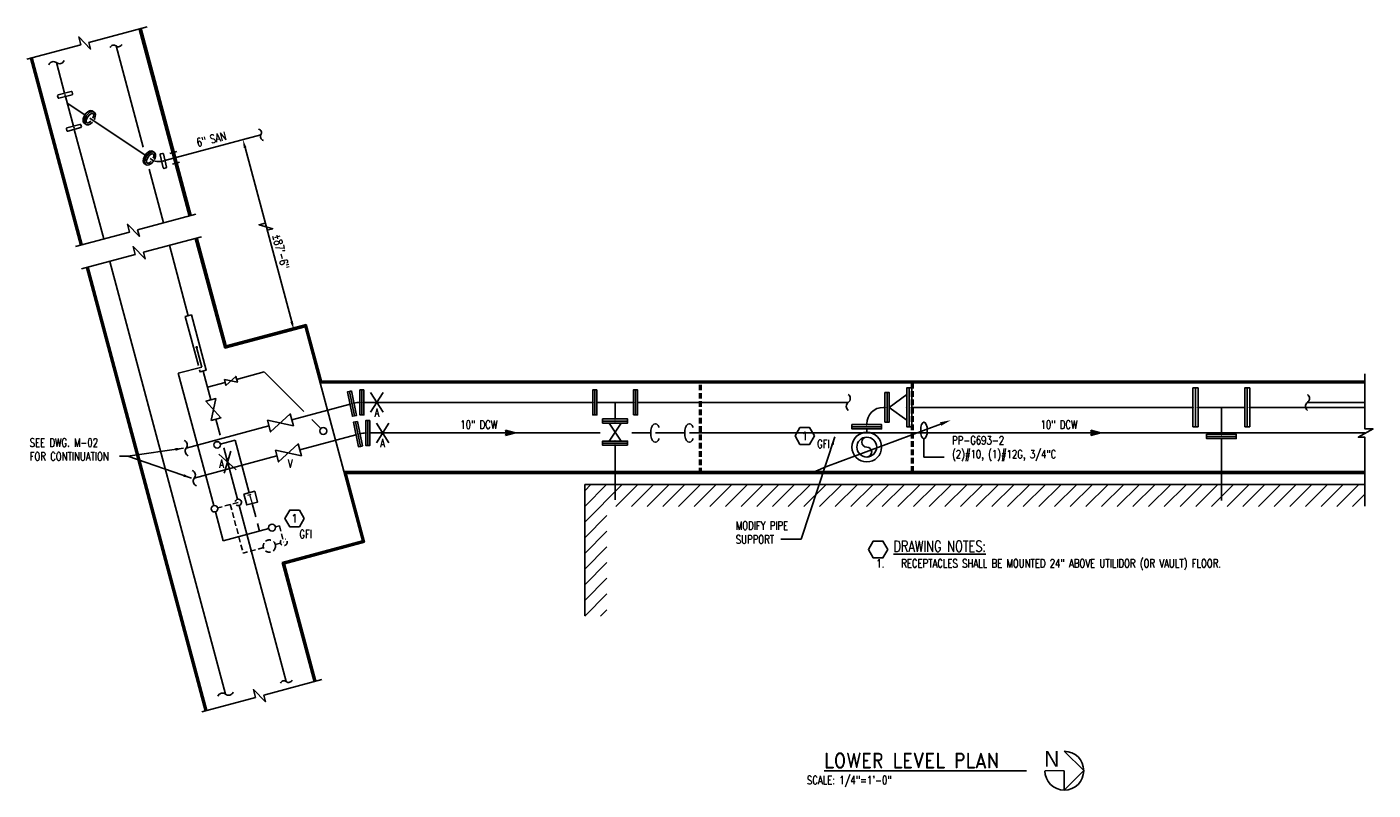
# Model space of a CAD drawing. Header units: inches. Extents: x 422 to 5092, y -346 to 887.
# Tile 4 of 12: x 810 to 1539, y 274 to 687. Entities that reach past the tile are written whole.
import ezdxf
from ezdxf import colors
from ezdxf.entities.mleader import LeaderData, LeaderLine
from ezdxf.enums import TextEntityAlignment as Align
from ezdxf.math import Vec2, Vec3

# ---------------------------------------------------------------- set-up
doc = ezdxf.new("R2010")
doc.units = ezdxf.units.IN
doc.header["$LTSCALE"] = 48
doc.header["$MEASUREMENT"] = 0
doc.linetypes.add('DOY01.233700-H6-3-3 Vlt (After 95% submttl)$0$HIDDEN4', pattern=[0.09375, 0.0625, -0.03125])
for name, color, linetype in [('DOY01.233700-E-H6-3-3 Vlt (After 95% submttl)$0$E-POWR-IDEN @ 48', 71, 'Continuous'), ('DOY01.233700-E-H6-3-3 Vlt (After 95% submttl)$0$E-POWR-WIRE', 80, 'Continuous'), ('DOY01.233700-E-H6-3-3 Vlt (After 95% submttl)$0$E-POWR-WIRE @ 48', 80, 'Continuous'), ('DOY01.233700-E-H6-3-3 Vlt (After 95% submttl)$0$GENERAL NOTES @ 48', 41, 'Continuous'), ('DOY01.233700-H6-3-3 Vlt (After 95% submttl)$0$EXST-BLDG', 253, 'Continuous'), ('DOY01.233700-H6-3-3 Vlt (After 95% submttl)$0$EXST-PIPE', 253, 'Continuous'), ('DOY01.233700-H6-3-3 Vlt (After 95% submttl)$0$EXST-UTLD', 253, 'Continuous'), ('DOY01.233700-H6-3-3 Vlt (After 95% submttl)$0$EXST-VALV', 253, 'Continuous'), ('DOY01.233700-H6-3-3 Vlt (After 95% submttl)$0$MU-DELGE-PIPE', 253, 'Continuous'), ('DOY01.233700-H6-3-3 Vlt (After 95% submttl)$0$MU-DELGE-TEXT', 253, 'Continuous'), ('DOY01.233700-H6-3-3 Vlt (After 95% submttl)$0$MU-DELGE-VALV', 253, 'Continuous'), ('DOY01.233700-H6-3-3 Vlt (After 95% submttl)$0$MU-DEMO', 253, 'DOY01.233700-H6-3-3 Vlt (After 95% submttl)$0$HIDDEN4'), ('DOY01.233700-H6-3-3 Vlt (After 95% submttl)$0$MU-DIMM', 253, 'Continuous'), ('DOY01.233700-H6-3-3 Vlt (After 95% submttl)$0$MU-HPR-PIPE', 253, 'Continuous'), ('DOY01.233700-H6-3-3 Vlt (After 95% submttl)$0$MU-PCR-PIPE', 253, 'Continuous'), ('DOY01.233700-H6-3-3 Vlt (After 95% submttl)$0$MU-PCR-VALV', 253, 'Continuous'), ('DOY01.233700-H6-3-3 Vlt (After 95% submttl)$0$MU-TRACE-VALV', 253, 'Continuous'), ('DOY01.233700-H6-3-3 Vlt (After 95% submttl)$0$P-SAN-PIPE', 253, 'Continuous'), ('DOY01.233700-H6-3-3 Vlt (After 95% submttl)$0$P-SAN-TEXT', 253, 'Continuous'), ('DOY01.233700-H6-3-3 Vlt (After 95% submttl)$0$P-SAN-VALV', 253, 'Continuous'), ('DOY01.233700-H6-3-3 Vlt (After 95% submttl)$0$TITLES', 111, 'Continuous')]:
    doc.layers.add(name, color=color, linetype=linetype)
doc.styles.add('DOY01.233700-E-H6-3-3 Vlt (After 95% submttl)$0$Note', font='romans.shx', dxfattribs={"width": 0.85})
doc.styles.add('DOY01.233700-E-H6-3-3 Vlt (After 95% submttl)$0$RomanS', font='romans.shx', dxfattribs={"width": 0.75})
doc.styles.add('DOY01.233700-H6-3-3 Vlt (After 95% submttl)$0$AU145S00', font='19', dxfattribs={"height": 12})
doc.styles.add('DOY01.233700-H6-3-3 Vlt (After 95% submttl)$0$ROMAND', font='romand.shx', dxfattribs={"width": 0.9})
doc.styles.add('DOY01.233700-H6-3-3 Vlt (After 95% submttl)$0$RomanS', font='romans.shx', dxfattribs={"width": 0.75})
doc.styles.get("Standard").update_dxf_attribs({"font": 'romans.shx', "width": 0.85})
doc.dimstyles.new('DOY01.233700-H6-3-3 Vlt (After 95% submttl)$0$Standard', dxfattribs={"dimtxt": 0.09375, "dimasz": 0.09375, "dimexe": 0.0625, "dimexo": 0.0625, "dimgap": 0.03125, "dimtad": 1, "dimdec": 8, "dimzin": 0, "dimdsep": 46, "dimlunit": 4, "dimtxsty": 'DOY01.233700-H6-3-3 Vlt (After 95% submttl)$0$RomanS', "dimcen": 0.09, "dimclrd": 254, "dimclre": 254, "dimclrt": 256, "dimadec": 0, "dimazin": 0, "dimtfac": 1, "dimtdec": 8, "dimtofl": 0, "dimtmove": 0, "dimatfit": 3, "dimfxl": 1, "dimtolj": 1, "dimtzin": 0, "dimlwd": -1, "dimlwe": -1, "dimarcsym": 0})

# ---------------------------------------------------------------- blocks, each defined once
blk = doc.blocks.new('DOY01.233700-E-H6-3-3 Vlt (After 95% submttl)$0$ELL')
blk.add_ellipse((0, 0), major_axis=(-1, 0), ratio=0.397545)
blk = doc.blocks.new('DOY01.233700-E-H6-3-3 Vlt (After 95% submttl)$0$Anno_Hexagon')
at = {"color": 0, "linetype": 'ByBlock', "lineweight": -2}
blk.add_lwpolyline([(1.17, 0), (0.58, 1.01), (-0.58, 1.01), (-1.17, 0), (-0.58, -1.01), (0.58, -1.01)], close=True, dxfattribs=at)
at = {"color": 0, "linetype": 'ByBlock', "lineweight": -2, "style": 'DOY01.233700-E-H6-3-3 Vlt (After 95% submttl)$0$Note', "width": 0.85}
blk.add_attdef('ID', text='', height=1, dxfattribs=at).set_placement((0, 0), align=Align.MIDDLE)
blk = doc.blocks.new('DOY01.233700-H6-3-3 Vlt (After 95% submttl)$0$8CPLG')
blk.add_lwpolyline([(4.77, 1.1875), (-4.77, 1.1875, 0.41421356), (-5.27, 0.6875), (-5.27, -0.6875, 0.41421356), (-4.77, -1.1875), (4.77, -1.1875, 0.41421356), (5.27, -0.6875), (5.27, 0.6875, 0.41421356)], format="xyb", close=True)
blk.add_point((0, 0))
blk = doc.blocks.new('*D61')
at = {"layer": 'DOY01.233700-H6-3-3 Vlt (After 95% submttl)$0$MU-DIMM', "color": 254}
for p, q in [((919.61, 624.03), (930.3, 626.89)), ((953.81, 527.57), (928.57, 621.77)), ((947.18, 521.13), (957.87, 524))]:
    blk.add_line(p, q, dxfattribs=at)
for points in [[(929.29, 621.96), (927.85, 621.58), (927.41, 626.12)], [(954.54, 527.76), (953.09, 527.37), (954.98, 523.22)]]:
    blk.add_solid(points, dxfattribs=at)
at = {"layer": 'DOY01.233700-H6-3-3 Vlt (After 95% submttl)$0$MU-DIMM', "insert": (947.96, 565.56), "char_height": 4.5, "attachment_point": 5, "rotation": 285, "style": 'DOY01.233700-H6-3-3 Vlt (After 95% submttl)$0$RomanS'}
blk.add_mtext('\\A1;%%P87\'-6"', dxfattribs=at)
blk = doc.blocks.new('DOY01.233700-H6-3-3 Vlt (After 95% submttl)$0$10blndflg')
blk.add_lwpolyline([(0, -8), (1.1875, -8), (1.1875, 8), (0, 8)], close=True)
at = {"color": 252}
blk.add_point((0, 0), dxfattribs=at)
blk = doc.blocks.new('DOY01.233700-H6-3-3 Vlt (After 95% submttl)$0$14blndflg')
blk.add_lwpolyline([(1.375, 10.5), (0, 10.5), (0, -10.5), (1.375, -10.5)], close=True)
at = {"color": 252}
for p in [(0, 0), (1.375, 0)]:
    blk.add_point(p, dxfattribs=at)
blk = doc.blocks.new('DOY01.233700-H6-3-3 Vlt (After 95% submttl)$0$8blndflg')
blk.add_lwpolyline([(1.125, 6.75), (0, 6.75), (0, -6.75), (1.125, -6.75)], close=True)
at = {"color": 252}
for p in [(0, 0), (1.125, 0)]:
    blk.add_point(p, dxfattribs=at)
blk = doc.blocks.new('DOY01.233700-H6-3-3 Vlt (After 95% submttl)$0$FLOWAR')
for p, q in [((0, 0), (5.41, 1.44, 35.76)), ((0, 0), (5.41, -1.44, 35.76)), ((5.41, 1.44, 35.76), (4.88, -0.03, 35.76)), ((5.41, -1.44, 35.76), (4.88, 0.03, 35.76))]:
    blk.add_line(p, q)
for points in [[(0, 0), (5.41, 1.44), (4.89, 0), (5.41, 1.44)], [(0, 0), (5.41, -1.44), (4.89, 0), (5.41, -1.44)]]:
    blk.add_solid(points)
blk = doc.blocks.new('DOY01.233700-H6-3-3 Vlt (After 95% submttl)')
at = {"layer": 'DOY01.233700-H6-3-3 Vlt (After 95% submttl)$0$EXST-BLDG'}
h = blk.add_hatch(dxfattribs=at)
h.set_pattern_fill('ANSI31', color=256, scale=48, style=0)
h.set_pattern_definition([(45, (0, -6), (-4.24264, 4.24264), [])])
h.paths.add_polyline_path([(1112.44465386, 368.25076526), (1124.44465386, 368.25076526), (1124.44465386, 427.47969267), (1534.8044015, 427.47969267), (1534.8044015, 439.47969267), (1112.44465386, 439.47969267)])
for q in [(1112.44465386, 368.47927606), (1534.8044015, 439.47969267)]:
    blk.add_line((1112.44465386, 439.47969267), q, dxfattribs=at)
blk.add_lwpolyline([(1534.8769858, 499.35455993), (1534.8769858, 469.55036158), (1539.27057508, 469.55036158), (1531.2016082, 465.00911853), (1534.8769858, 465.00911853), (1534.8769858, 427.69138747)], dxfattribs=at)
at = {"layer": 'DOY01.233700-H6-3-3 Vlt (After 95% submttl)$0$EXST-PIPE'}
for p, q in [((873.39169006, 622.05394604), (858.72976621, 676.77299079)), ((826.46798971, 667.74151908), (830.90450072, 651.18423458)), ((836.14793076, 631.61548727), (852.03699526, 572.3166913)), ((884.39551044, 580.98712931), (876.5931527, 610.1059248)), ((897.83697966, 530.82288323), (887.63607704, 568.89317009)), ((855.27756186, 560.22273208), (918.02871738, 326.03223145)), ((910.0587949, 485.2104478), (905.87491501, 500.82490014)), ((985.42565716, 482.91159849), (953.91501367, 474.46834701)), ((1116.80126811, 483.87825775), (992.96461862, 483.87825775)), ((1138.80126811, 483.87825775), (1119.05126811, 483.87825775)), ((1128.92626811, 483.87825775), (1128.92626811, 474.95402921)), ((1255.15834791, 483.87825775), (1141.05126811, 483.87825775)), ((1274.96643838, 481.21959511), (1274.15393838, 481.21959511)), ((1441.77893838, 481.21959511), (1289.52893838, 481.21959511)), ((1469.77893838, 481.21959511), (1444.52893838, 481.21959511)), ((1457.15393838, 466.66058965), (1457.15393838, 481.21959511)), ((1534.8044015, 481.21959511), (1472.52893838, 481.21959511)), ((1534.8044015, 483.87825775), (1503.76170061, 483.87825775)), ((915.14495076, 466.22865572), (912.83045121, 474.86648562)), ((941.50225906, 471.14235944), (896.7402294, 459.14840974)), ((1271.52893838, 470.71959511), (1258.77893838, 470.71959511)), ((1265.15393838, 472.21959511), (1265.15393838, 471.90709511)), ((1265.15393838, 469.53209511), (1265.15393838, 467.71959511)), ((923.26206083, 463.51602567), (915.15944426, 461.3449361)), ((924.454819, 431.48375442), (917.0075944, 459.27717502)), ((923.26206083, 463.51602567), (930.89068434, 435.04561517)), ((1128.92626811, 460.70402921), (1128.92626811, 431.23762086)), ((1457.15393838, 430.72362826), (1457.15393838, 464.28558965)), ((950.89642013, 332.80235557), (925.36068566, 428.10301403)), ((932.4645646, 429.17181406), (934.41736641, 421.88385848)), ((935.37483569, 418.31053448), (936.44901532, 414.30164152))]:
    blk.add_line(p, q, dxfattribs=at)
for points in [[(855.53013691, 675.9156527, -0.5), (858.72976621, 676.77299079, 0.5), (861.92939551, 677.63032888)], [(822.30243459, 666.62536195, -0.5), (826.46798971, 667.74151908, 0.5), (830.63354484, 668.85767622)], [(1255.15834791, 488.19075775, -0.5), (1255.15834791, 483.87825775, 0.5), (1255.15834791, 479.56575775)], [(1503.76170061, 488.19075775, -0.5), (1503.76170061, 483.87825775, 0.5), (1503.76170061, 479.56575775)], [(895.62407227, 463.31396486, -0.5), (896.7402294, 459.14840974, 0.5), (897.85638653, 454.98285461)], [(1265.15393838, 465.09459511, 1), (1265.15393838, 459.71959511, -1), (1265.15393838, 454.34459511, -1)], [(954.09604943, 333.65969366, -0.5), (950.89642013, 332.80235557, 0.5), (947.69679083, 331.94501749)], [(922.19427251, 327.14838858, -0.5), (918.02871738, 326.03223145, 0.5), (913.86316226, 324.91607432)]]:
    blk.add_lwpolyline(points, format="xyb", dxfattribs=at)
for points in [[(1286.77893838, 474.21959511), (1286.77893838, 488.21959511), (1277.34143838, 481.21959511)], [(927.95378379, 434.25867503), (929.52766405, 428.38487393), (935.40146515, 429.9587542), (933.82758489, 435.8325553)]]:
    blk.add_lwpolyline(points, close=True, dxfattribs=at)
for centre, radius in [((1265.15393838, 459.71959511), 8), ((913.46907407, 460.89200277), 1.75), ((1265.15393838, 459.71959511), 5.375), ((912.06739591, 426.3528211), 1.75)]:
    blk.add_circle(centre, radius, dxfattribs=at)
for centre, radius, start, end in [((990.71461862, 471.87825775), 12, 90, 105), ((1274.15393838, 472.21959511), 9, 90, 180), ((924.90775233, 429.79338423), 1.75, 227.3813443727, 162.6186556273)]:
    blk.add_arc(centre, radius, start, end, dxfattribs=at)
at = {"layer": 'DOY01.233700-H6-3-3 Vlt (After 95% submttl)$0$EXST-UTLD'}
for p, q in [((871.2898537, 685.92180404), (898.40143492, 584.74000547)), ((871.48303887, 685.97356785), (898.59462008, 584.79176928)), ((871.67622403, 686.02533166), (898.78780525, 584.84353308)), ((871.8694092, 686.07709546), (898.98099041, 584.89529689)), ((872.06259436, 686.12885927), (899.17417558, 584.9470607)), ((872.25577953, 686.18062308), (899.36736074, 584.99882451)), ((812.3683783, 670.13384229), (839.47995951, 568.95204372)), ((812.56156346, 670.1856061), (839.67314468, 569.00380752)), ((812.75474863, 670.2373699), (839.86632984, 569.05557133)), ((812.94793379, 670.28913371), (840.05951501, 569.10733514)), ((813.14111896, 670.34089752), (840.25270017, 569.15909895)), ((813.33430412, 670.39266133), (840.44588534, 569.21086276)), ((901.64200152, 572.64604625), (917.57132568, 513.19699917)), ((901.83518669, 572.69781006), (917.71274704, 513.44194814)), ((902.02837185, 572.74957386), (917.85416839, 513.68689712)), ((902.22155702, 572.80133767), (917.99558975, 513.93184609)), ((902.41474218, 572.85310148), (918.1370111, 514.17679507)), ((902.60792735, 572.90486529), (918.27843246, 514.42174404)), ((842.72052612, 556.8580845), (906.99747202, 316.97325663)), ((842.91371129, 556.9098483), (907.19065719, 317.02502044)), ((843.10689645, 556.96161211), (907.38384235, 317.07678425)), ((843.30008162, 557.01337592), (907.57702752, 317.12854806)), ((843.49326678, 557.06513973), (907.77021268, 317.18031187)), ((843.68645195, 557.11690354), (907.96339785, 317.23207568)), ((917.57132568, 513.19699917), (961.03798786, 524.8438562)), ((917.71274704, 513.44194814), (961.17940922, 525.08880517)), ((917.85416839, 513.68689712), (961.32083057, 525.33375415)), ((917.99558975, 513.93184609), (961.46225193, 525.57870312)), ((918.1370111, 514.17679507), (961.60367329, 525.8236521)), ((918.27843246, 514.42174404), (961.74509464, 526.06860107)), ((961.03798786, 524.8438562), (992.09627327, 408.93275704)), ((961.17940922, 525.08880517), (969.34760255, 494.60469267)), ((961.32083057, 525.33375415), (969.50441731, 494.79219267)), ((961.46225193, 525.57870312), (969.66123207, 494.97969267)), ((961.60367329, 525.8236521), (969.81804683, 495.16719267)), ((961.74509464, 526.06860107), (969.9748616, 495.35469267)), ((969.19078778, 494.41719267), (1534.8044015, 494.41719267)), ((969.34760255, 494.60469267), (1534.8044015, 494.60469267)), ((969.50441731, 494.79219267), (1534.8044015, 494.79219267)), ((969.66123207, 494.97969267), (1534.8044015, 494.97969267)), ((969.81804683, 495.16719267), (1534.8044015, 495.16719267)), ((969.9748616, 495.35469267), (1534.8044015, 495.35469267)), ((982.05234902, 446.41719267), (1534.8044015, 446.41719267)), ((982.30964473, 446.22969267), (992.34122225, 408.79133569)), ((982.30964473, 446.22969267), (1534.8044015, 446.22969267)), ((982.56694044, 446.04219267), (992.58617122, 408.64991433)), ((982.56694044, 446.04219267), (1534.8044015, 446.04219267)), ((982.82423615, 445.85469267), (992.8311202, 408.50849297)), ((982.82423615, 445.85469267), (1534.8044015, 445.85469267)), ((983.08153186, 445.66719267), (993.07606917, 408.36707162)), ((983.08153186, 445.66719267), (1534.8044015, 445.66719267)), ((983.33882757, 445.47969267), (993.32101815, 408.22565026)), ((983.33882757, 445.47969267), (1534.8044015, 445.47969267)), ((948.62961109, 397.28590001), (992.09627327, 408.93275704)), ((948.87456007, 397.14447866), (992.34122225, 408.79133569)), ((949.11950904, 397.0030573), (992.58617122, 408.64991433)), ((949.36445801, 396.86163595), (992.8311202, 408.50849297)), ((949.60940699, 396.72021459), (993.07606917, 408.36707162)), ((949.85435596, 396.57879323), (993.32101815, 408.22565026)), ((948.62961109, 397.28590001), (965.91894743, 332.76121838)), ((948.87456007, 397.14447866), (966.11213259, 332.81298219)), ((949.11950904, 397.0030573), (966.30531776, 332.864746)), ((949.36445801, 396.86163595), (966.49850292, 332.91650981)), ((949.60940699, 396.72021459), (966.69168809, 332.96827362)), ((949.85435596, 396.57879323), (966.88487325, 333.02003743))]:
    blk.add_line(p, q, dxfattribs=at)
at = {"layer": 'DOY01.233700-H6-3-3 Vlt (After 95% submttl)$0$EXST-UTLD', "linetype": 'DOY01.233700-H6-3-3 Vlt (After 95% submttl)$0$HIDDEN4'}
for p, q in [((1174.69465386, 445.47969267), (1174.69465386, 494.41719267)), ((1174.88215386, 445.47969267), (1174.88215386, 494.41719267)), ((1175.06965386, 445.47969267), (1175.06965386, 494.41719267)), ((1175.25715386, 445.47969267), (1175.25715386, 494.41719267)), ((1175.44465386, 445.47969267), (1175.44465386, 494.41719267)), ((1289.44465386, 446.41719267), (1289.44465386, 495.35469267)), ((1289.63215386, 446.41719267), (1289.63215386, 495.35469267)), ((1289.81965386, 446.41719267), (1289.81965386, 495.35469267)), ((1290.00715386, 446.41719267), (1290.00715386, 495.35469267)), ((1290.19465386, 446.41719267), (1290.19465386, 495.35469267))]:
    blk.add_line(p, q, dxfattribs=at)
at = {"layer": 'DOY01.233700-H6-3-3 Vlt (After 95% submttl)$0$EXST-UTLD'}
for points in [[(875.55926563, 687.06578952), (844.02604194, 678.61648769)], [(839.639538, 677.4411275), (838.50239342, 681.68500886), (844.97729966, 675.06634555), (844.02604194, 678.61648769)], [(839.639538, 677.4411275), (810.48080986, 669.62806985)], [(901.93951438, 585.688031), (870.40629069, 577.23872918)], [(866.01978674, 576.06336899), (836.8610586, 568.25031133)], [(866.01978674, 576.06336899), (864.88264216, 580.30725034), (871.35754841, 573.68858704), (870.40629069, 577.23872918)], [(905.05106905, 573.55950314), (873.51784536, 565.11020132)], [(869.13134141, 563.93484113), (839.97261327, 556.12178347)], [(869.13134141, 563.93484113), (867.99419683, 568.17872248), (874.46910308, 561.56005917), (873.51784536, 565.11020132)], [(934.26958983, 324.28079857), (933.13244525, 328.52467993), (939.60735149, 321.90601662), (938.65609377, 325.45615876)], [(970.18931746, 333.90546059), (938.65609377, 325.45615876)], [(934.26958983, 324.28079857), (905.11086169, 316.46774092)]]:
    blk.add_lwpolyline(points, dxfattribs=at)
at = {"layer": 'DOY01.233700-H6-3-3 Vlt (After 95% submttl)$0$EXST-VALV'}
for points in [[(1003.26298299, 478.57827586), (996.51896588, 489.17823964)], [(1003.26298299, 489.17823964), (996.51896588, 478.57827586)], [(923.69300365, 447.35532861), (914.43531085, 455.84862732)], [(920.94953115, 457.59410738), (917.17878336, 445.60984854)]]:
    blk.add_lwpolyline(points, dxfattribs=at)
for points in [[(910.17838166, 474.15586573), (915.48252077, 475.57710552), (907.40672535, 484.4998279), (912.71086446, 485.92106769)], [(940.64951519, 474.32484291), (942.35500294, 467.95987597), (953.0622698, 477.65083048), (954.76775755, 471.28586354)], [(1125.63151878, 462.95402921), (1132.22101743, 462.95402921), (1125.63151878, 472.70402921), (1132.22101743, 472.70402921)]]:
    blk.add_lwpolyline(points, close=True, dxfattribs=at)
at = {"layer": 'DOY01.233700-H6-3-3 Vlt (After 95% submttl)$0$MU-DELGE-PIPE'}
for p, q in [((1120.86405015, 467.34112447), (996.1592641, 467.34112447)), ((1148.2047123, 467.34112447), (1137.97931389, 467.34112447)), ((1166.58199401, 467.34112447), (1150.76012455, 467.34112447)), ((1534.8769858, 467.34112447), (1169.13740626, 467.34112447)), ((958.26329766, 458.24033024), (988.62030264, 466.37446521)), ((901.08851339, 442.92039296), (945.85054305, 454.91434266))]:
    blk.add_line(p, q, dxfattribs=at)
blk.add_lwpolyline([(899.97235625, 447.08594809, -0.5), (901.08851339, 442.92039296, 0.5), (902.20467052, 438.75483784)], format="xyb", dxfattribs=at)
blk.add_arc((993.9092641, 455.34112447), 12, 90, 105, dxfattribs=at)
for centre in [(1150.76012455, 467.34112447), (1169.13740626, 467.34112447)]:
    blk.add_ellipse(centre, major_axis=(0, 5), ratio=0.5110824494, start_param=5.3558900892, end_param=10.3520731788, dxfattribs=at)
at = {"layer": 'DOY01.233700-H6-3-3 Vlt (After 95% submttl)$0$MU-DELGE-VALV'}
for points in [[(1006.45762847, 462.04114258), (999.71361136, 472.64110636)], [(1006.45762847, 472.64110636), (999.71361136, 462.04114258)]]:
    blk.add_lwpolyline(points, dxfattribs=at)
blk.add_lwpolyline([(944.99779918, 458.09682613), (946.70328693, 451.7318592), (957.41055379, 461.42281371), (959.11604154, 455.05784677)], close=True, dxfattribs=at)
at = {"layer": 'DOY01.233700-H6-3-3 Vlt (After 95% submttl)$0$MU-DEMO'}
for p, q in [((924.90775233, 429.79338423), (913.75776611, 426.80575442)), ((920.55149746, 428.62612926), (927.58549997, 402.37487452)), ((947.13824802, 417.16581279), (945.00257239, 416.59356023)), ((947.13824802, 417.16581279), (949.52619683, 408.25386653)), ((938.52838597, 405.30701199), (927.58549997, 402.37487452)), ((947.73923405, 407.7750513), (944.92764457, 407.02168816))]:
    blk.add_line(p, q, dxfattribs=at)
blk.add_circle((941.72801527, 406.16435008), 3.3125, dxfattribs=at)
blk.add_arc((949.52619683, 408.25386653), 1.85, 143.2042616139, 66.7957383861, dxfattribs=at)
at = {"layer": 'DOY01.233700-H6-3-3 Vlt (After 95% submttl)$0$MU-DIMM', "color": 254}
blk.add_lwpolyline([(939.5317381, 580.88697856), (936.14718869, 580.00354448), (943.57130239, 577.83587181), (940.53700014, 577.10864143)], dxfattribs=at)
at = {"layer": 'DOY01.233700-H6-3-3 Vlt (After 95% submttl)$0$MU-HPR-PIPE'}
for p, q in [((905.20529788, 503.04651274), (902.35183096, 513.69579625)), ((905.20529788, 503.04651274), (892.44305163, 499.62687916)), ((911.62322068, 428.04551373), (892.44305163, 499.62687916)), ((916.72220164, 409.01585773), (912.5290752, 424.66481866)), ((941.3823395, 415.62352175), (916.72220164, 409.01585773))]:
    blk.add_line(p, q, dxfattribs=at)
at = {"layer": 'DOY01.233700-H6-3-3 Vlt (After 95% submttl)$0$MU-HPR-PIPE', "const_width": 0.75}
blk.add_lwpolyline([(902.71405315, 513.79285339, 1), (901.98960878, 513.59873911, 1)], format="xyb", close=True, dxfattribs=at)
at = {"layer": 'DOY01.233700-H6-3-3 Vlt (After 95% submttl)$0$MU-PCR-PIPE'}
for p, q in [((938.96196696, 500.37743604), (924.00192568, 496.36890506)), ((960.43487089, 478.90453212), (938.96196696, 500.37743604)), ((917.79554838, 494.70591128), (908.20319324, 492.13564747)), ((969.59294842, 469.74645459), (964.67667277, 474.66273024))]:
    blk.add_line(p, q, dxfattribs=at)
at = {"layer": 'DOY01.233700-H6-3-3 Vlt (After 95% submttl)$0$MU-PCR-VALV'}
blk.add_lwpolyline([(903.28888961, 503.80849114), (896.17008287, 530.37623958), (899.50387645, 531.26952687), (907.5418118, 501.27154379), (904.20801821, 500.37825649), (903.92662884, 501.42841595)], dxfattribs=at)
blk.add_lwpolyline([(917.36917644, 496.29715301), (918.22192031, 493.11466954), (923.57555374, 497.9601468), (924.42829762, 494.77766333)], close=True, dxfattribs=at)
blk.add_circle((970.91877364, 468.42062937), 1.875, dxfattribs=at)
at = {"layer": 'DOY01.233700-H6-3-3 Vlt (After 95% submttl)$0$MU-TRACE-VALV'}
blk.add_circle((943.17637621, 416.16855136), 1.875, dxfattribs=at)
at = {"layer": 'DOY01.233700-H6-3-3 Vlt (After 95% submttl)$0$P-SAN-PIPE'}
for p, q in [((835.67577356, 633.37760196), (831.37665793, 649.42211989)), ((841.87403793, 639.47666698), (832.33339754, 645.85151908)), ((874.46358601, 617.70102713), (844.58778346, 637.66340018)), ((885.21103165, 614.80998816), (937.16719784, 628.73160094)), ((887.78008785, 618.60419324), (891.60171875, 619.62819615)), ((889.36953345, 612.81842682), (893.11810169, 613.82285266))]:
    blk.add_line(p, q, dxfattribs=at)
blk.add_ellipse((882.06868402, 618.85057609), major_axis=(6.07436943, 0.30472294), ratio=0.7663126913, start_param=3.7492495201, end_param=4.9028655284, dxfattribs=at)
at = {"layer": 'DOY01.233700-H6-3-3 Vlt (After 95% submttl)$0$P-SAN-PIPE', "color": 250}
for p in [(847.13427373, 637.30622923), (878.90586894, 614.3183211), (879.72382181, 615.53058938)]:
    blk.add_point(p, dxfattribs=at)
at = {"layer": 'DOY01.233700-H6-3-3 Vlt (After 95% submttl)$0$P-SAN-VALV'}
blk.add_lwpolyline([(935.86152423, 631.77591903, -0.5), (937.16719784, 628.73160094, 0.5), (938.47287144, 625.68728284)], format="xyb", dxfattribs=at)
for centre, major_axis, ratio, start_param, end_param in [((843.82955461, 638.17043498), (2.24885073, 3.36581932), 0.5809469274, 6.0877862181, 9.6197226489), ((844.58778346, 637.66340018), (2.24885073, 3.36581932), 0.5809469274, 4.9619965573, 10.7459385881), ((844.58778346, 637.66340018), (1.6907294, 2.53035536), 0.4441421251, 5.0472076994, 10.6607555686), ((876.41910269, 616.39479514), (2.24885073, 3.36581932), 0.5809469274, 6.0877862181, 9.6197226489), ((877.17733154, 615.88776034), (2.24885073, 3.36581932), 0.5809469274, 5.0061370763, 10.7785518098), ((877.17733154, 615.88776034), (1.6907294, 2.53035536), 0.4441421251, 5.0474340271, 10.6595029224)]:
    blk.add_ellipse(centre, major_axis=major_axis, ratio=ratio, start_param=start_param, end_param=end_param, dxfattribs=at)
at = {"layer": 'DOY01.233700-H6-3-3 Vlt (After 95% submttl)$0$TITLES'}
for p, q in [((1372.1107874, 295.10336499), (1382.70754685, 284.67359182)), ((1372.1107874, 274.12410928), (1382.70754685, 284.67359182)), ((1372.1107874, 274.12410928), (1372.1107874, 284.61373714))]:
    blk.add_line(p, q, dxfattribs=at)
at = {"layer": 'DOY01.233700-H6-3-3 Vlt (After 95% submttl)$0$TITLES', "const_width": 0.6125}
blk.add_lwpolyline([(1361.62115955, 284.61373714), (1372.1107874, 284.61373714)], dxfattribs=at)
at = {"layer": 'DOY01.233700-H6-3-3 Vlt (After 95% submttl)$0$TITLES'}
blk.add_arc((1372.1107874, 284.61373714), 10.48962785, 180, 90, dxfattribs=at)
at = {"layer": 'DOY01.233700-H6-3-3 Vlt (After 95% submttl)$0$EXST-PIPE'}
for name, p, rotation in [('DOY01.233700-H6-3-3 Vlt (After 95% submttl)$0$8blndflg', (985.4020232, 483.03041444), 11.25000000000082), ('DOY01.233700-H6-3-3 Vlt (After 95% submttl)$0$8blndflg', (986.50540664, 483.24989106), 11.25000000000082), ('DOY01.233700-H6-3-3 Vlt (After 95% submttl)$0$8blndflg', (1139.92626811, 483.87825775), 180), ('DOY01.233700-H6-3-3 Vlt (After 95% submttl)$0$8blndflg', (1141.05126811, 483.87825775), 180), ('DOY01.233700-H6-3-3 Vlt (After 95% submttl)$0$14blndflg', (1471.15393838, 481.21959511), 180), ('DOY01.233700-H6-3-3 Vlt (After 95% submttl)$0$14blndflg', (1472.52893838, 481.21959511), 180), ('DOY01.233700-H6-3-3 Vlt (After 95% submttl)$0$8blndflg', (1128.92626811, 473.82902921), 90), ('DOY01.233700-H6-3-3 Vlt (After 95% submttl)$0$8blndflg', (1128.92626811, 472.70402921), 90), ('DOY01.233700-H6-3-3 Vlt (After 95% submttl)$0$10blndflg', (1265.15393838, 471.90709511), 270), ('DOY01.233700-H6-3-3 Vlt (After 95% submttl)$0$10blndflg', (1265.15393838, 470.71959511), 270), ('DOY01.233700-H6-3-3 Vlt (After 95% submttl)$0$10blndflg', (1457.15393838, 466.66058965), 270), ('DOY01.233700-H6-3-3 Vlt (After 95% submttl)$0$8blndflg', (1128.92626811, 462.95402921), 270), ('DOY01.233700-H6-3-3 Vlt (After 95% submttl)$0$8blndflg', (1128.92626811, 461.82902921), 270), ('DOY01.233700-H6-3-3 Vlt (After 95% submttl)$0$10blndflg', (1457.15393838, 465.47308965), 270)]:
    blk.add_blockref(name, p, dxfattribs=dict(at, rotation=rotation))
for name, p in [('DOY01.233700-H6-3-3 Vlt (After 95% submttl)$0$8blndflg', (990.71461862, 483.87825775)), ('DOY01.233700-H6-3-3 Vlt (After 95% submttl)$0$8blndflg', (991.83961862, 483.87825775)), ('DOY01.233700-H6-3-3 Vlt (After 95% submttl)$0$8blndflg', (1116.80126811, 483.87825775)), ('DOY01.233700-H6-3-3 Vlt (After 95% submttl)$0$8blndflg', (1117.92626811, 483.87825775)), ('DOY01.233700-H6-3-3 Vlt (After 95% submttl)$0$10blndflg', (1274.96643838, 481.21959511)), ('DOY01.233700-H6-3-3 Vlt (After 95% submttl)$0$10blndflg', (1276.15393838, 481.21959511)), ('DOY01.233700-H6-3-3 Vlt (After 95% submttl)$0$14blndflg', (1286.77893838, 481.21959511)), ('DOY01.233700-H6-3-3 Vlt (After 95% submttl)$0$14blndflg', (1288.15393838, 481.21959511)), ('DOY01.233700-H6-3-3 Vlt (After 95% submttl)$0$14blndflg', (1441.77893838, 481.21959511)), ('DOY01.233700-H6-3-3 Vlt (After 95% submttl)$0$14blndflg', (1443.15393838, 481.21959511))]:
    blk.add_blockref(name, p, dxfattribs=at)
at = {"layer": 'DOY01.233700-H6-3-3 Vlt (After 95% submttl)$0$MU-DELGE-VALV'}
for p in [(993.9092641, 467.34112447), (995.0342641, 467.34112447)]:
    blk.add_blockref('DOY01.233700-H6-3-3 Vlt (After 95% submttl)$0$8blndflg', p, dxfattribs=at)
at = {"layer": 'DOY01.233700-H6-3-3 Vlt (After 95% submttl)$0$MU-DELGE-VALV', "rotation": 11.25000000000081}
for p in [(988.59666868, 466.49328116), (989.70005212, 466.71275777)]:
    blk.add_blockref('DOY01.233700-H6-3-3 Vlt (After 95% submttl)$0$8blndflg', p, dxfattribs=at)
at = {"layer": 'DOY01.233700-H6-3-3 Vlt (After 95% submttl)$0$P-SAN-VALV'}
for p, xscale, yscale, zscale, rotation in [((831.14057933, 650.30317724), 0.7681159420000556, 0.7681159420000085, 0.7681159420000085, 195.0000000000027), ((835.91185216, 632.49654462), 0.7681159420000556, 0.7681159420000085, 0.7681159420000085, 195.0000000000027), ((884.32952332, 614.57378872), 0.7681159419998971, 0.7681159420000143, 0.768115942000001, 283.1671561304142)]:
    blk.add_blockref('DOY01.233700-H6-3-3 Vlt (After 95% submttl)$0$8CPLG', p, dxfattribs=dict(at, xscale=xscale, yscale=yscale, zscale=zscale, rotation=rotation))
at = {"layer": 'DOY01.233700-H6-3-3 Vlt (After 95% submttl)$0$EXST-VALV', "style": 'DOY01.233700-H6-3-3 Vlt (After 95% submttl)$0$RomanS', "width": 0.7}
for p in [(998.62683793, 476.14080876), (914.61395889, 448.43627905)]:
    blk.add_text('A', height=4.5, dxfattribs=at).set_placement(p)
blk.add_text('T', height=4.5, rotation=15, dxfattribs=at).set_placement((931.13037792, 429.40425259))
at = {"layer": 'DOY01.233700-H6-3-3 Vlt (After 95% submttl)$0$MU-DELGE-TEXT', "style": 'DOY01.233700-H6-3-3 Vlt (After 95% submttl)$0$RomanS', "width": 0.7}
blk.add_text('A', height=4.5, dxfattribs=at).set_placement((1001.82148341, 459.60367548))
at = {"layer": 'DOY01.233700-H6-3-3 Vlt (After 95% submttl)$0$MU-DELGE-TEXT', "char_height": 4.5, "attachment_point": 1, "style": 'DOY01.233700-H6-3-3 Vlt (After 95% submttl)$0$RomanS'}
for s, insert, width in [('SEE DWG. M-02\\PFOR CONTINUATION', (811.96746631, 464.38404377), 62.0168231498), ('MODIFY PIPE\\PSUPPORT', (1194.26372356, 419.5007436), 54.1757680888)]:
    blk.add_mtext(s, dxfattribs=dict(at, insert=insert, width=width))
at = {"layer": 'DOY01.233700-H6-3-3 Vlt (After 95% submttl)$0$MU-DELGE-VALV', "insert": (952.98721375, 452.92392633), "char_height": 4.5, "width": 41.7247762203, "attachment_point": 2, "style": 'DOY01.233700-H6-3-3 Vlt (After 95% submttl)$0$RomanS'}
blk.add_mtext('V', dxfattribs=at)
at = {"layer": 'DOY01.233700-H6-3-3 Vlt (After 95% submttl)$0$P-SAN-TEXT', "insert": (909.73461359, 628.46433537), "char_height": 4.5, "width": 36.3733839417, "attachment_point": 2, "rotation": 13.888201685, "style": 'DOY01.233700-H6-3-3 Vlt (After 95% submttl)$0$RomanS'}
blk.add_mtext('6" SAN', dxfattribs=at)
at = {"layer": 'DOY01.233700-H6-3-3 Vlt (After 95% submttl)$0$TITLES', "style": 'DOY01.233700-H6-3-3 Vlt (After 95% submttl)$0$ROMAND', "width": 0.9}
blk.add_text('%%ULOWER LEVEL PLAN   ', height=8, dxfattribs=at).set_placement((1296.80667745, 286.15550657), align=Align.CENTER)
at = {"layer": 'DOY01.233700-H6-3-3 Vlt (After 95% submttl)$0$TITLES', "style": 'DOY01.233700-H6-3-3 Vlt (After 95% submttl)$0$AU145S00'}
blk.add_text('N', height=8.4, dxfattribs=at).set_placement((1361.25294432, 286.8231242))
at = {"layer": 'DOY01.233700-H6-3-3 Vlt (After 95% submttl)$0$TITLES', "style": 'DOY01.233700-H6-3-3 Vlt (After 95% submttl)$0$RomanS', "width": 0.75}
blk.add_text('SCALE: 1/4"=1\'-0"', height=4.5, dxfattribs=at).set_placement((1232.76476767, 277.24271972))
at = {"layer": 'DOY01.233700-H6-3-3 Vlt (After 95% submttl)$0$MU-DIMM'}
dim = blk.add_linear_dim(base=(927.40552632, 626.11596893), p1=(944.28452451, 520.35477922), p2=(916.7135486, 623.25106214), angle=105, text='%%P87\'-6"', dimstyle='DOY01.233700-H6-3-3 Vlt (After 95% submttl)$0$Standard', override={"dimscale": 48}, dxfattribs=at)
dim.commit()
dim.dimension.update_dxf_attribs({"geometry": '*D61', "text_midpoint": (943.92171233, 564.4767236), "dimtype": 129})
at = {"layer": 'DOY01.233700-H6-3-3 Vlt (After 95% submttl)$0$MU-DELGE-TEXT'}
for points, override in [([(1247.95987266, 465.27347646), (1229.7197043, 409.86107342), (1218.71823416, 409.86107342)], {"dimscale": 48, "dimgap": 0.03125, "dimtad": 0, "dimclrd": 0}), ([(899.55084713, 442.89297231), (865.0988873, 454.75496254), (860.63955248, 454.75496254)], {"dimscale": 48, "dimtad": 0, "dimclrd": 0}), ([(895.3072862, 459.06841661), (865.0988873, 454.75496254)], {"dimscale": 48, "dimtad": 0, "dimclrd": 0})]:
    blk.add_leader(points, dimstyle='DOY01.233700-H6-3-3 Vlt (After 95% submttl)$0$Standard', override=override, dxfattribs=at)
for points in [[(1043.87772806, 468.50608195), (1076.78648677, 468.50608195), (1076.78648677, 474.81288017), (1043.87772806, 474.81288017)], [(1357.99617504, 468.50608195), (1390.90493374, 468.50608195), (1390.90493374, 474.81288017), (1357.99617504, 474.81288017)]]:
    blk.add_wipeout(points).dxf.layer = 'DOY01.233700-H6-3-3 Vlt (After 95% submttl)$0$MU-DELGE-TEXT'
at = {"layer": 'DOY01.233700-H6-3-3 Vlt (After 95% submttl)$0$MU-DELGE-VALV', "rotation": 180}
for p in [(1075.04073577, 467.34112447), (1391.93636952, 467.34112447)]:
    blk.add_blockref('DOY01.233700-H6-3-3 Vlt (After 95% submttl)$0$FLOWAR', p, dxfattribs=at)
at = {"layer": 'DOY01.233700-H6-3-3 Vlt (After 95% submttl)$0$MU-DELGE-TEXT', "char_height": 4.5, "width": 26.1534272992, "attachment_point": 1, "style": 'DOY01.233700-H6-3-3 Vlt (After 95% submttl)$0$RomanS'}
for insert in [(1045.12742913, 474.1444748), (1359.2458761, 474.1444748)]:
    blk.add_mtext('\\A1;10" DCW', dxfattribs=dict(at, insert=insert))
blk = doc.blocks.new('DOY01.233700-E-H6-3-3 Vlt (After 95% submttl)')
at = {"layer": 'DOY01.233700-E-H6-3-3 Vlt (After 95% submttl)$0$E-POWR-WIRE'}
blk.add_lwpolyline([(957.55, 399.98, 0, 0, -0.162647), (1237.51, 446.6, 0, 1.5, 0), (1237.51, 446.6, 0, 0, 0)], format="xyseb", dxfattribs=at)
at = {"layer": 'DOY01.233700-E-H6-3-3 Vlt (After 95% submttl)$0$E-POWR-IDEN @ 48', "xscale": 4.5, "yscale": 4.5, "zscale": 4.5}
for p in [(1231.58, 465.73), (955.36, 421.12)]:
    blk.add_blockref('DOY01.233700-E-H6-3-3 Vlt (After 95% submttl)$0$Anno_Hexagon', p, dxfattribs=at).add_auto_attribs({'ID': '1'})
at = {"layer": 'DOY01.233700-E-H6-3-3 Vlt (After 95% submttl)$0$E-POWR-IDEN @ 48', "char_height": 4.5, "attachment_point": 1, "style": 'DOY01.233700-E-H6-3-3 Vlt (After 95% submttl)$0$RomanS'}
for s, insert in [('GFI', (1238.3, 463.71)), ('PP-G693-2\\P(2)#10, (1)#12G, 3/4"C', (1311.33, 465.64)), ('GFI', (957.99, 414.86))]:
    blk.add_mtext(s, dxfattribs=dict(at, insert=insert))
at = {"layer": 'DOY01.233700-E-H6-3-3 Vlt (After 95% submttl)$0$E-POWR-IDEN @ 48'}
ml = blk.add_multileader_mtext('Standard', dxfattribs=at)
ml.set_content('')
ml.set_leader_properties()
ml.set_arrow_properties(name='DOY01.233700-E-H6-3-3 Vlt (After 95% submttl)$0$ELL')
ml.build(insert=Vec2(0, 0))
ml.multileader.update_dxf_attribs({"dogleg_length": 0.125, "arrow_head_size": 4.5, "scale": 48})
ctx = ml.context
ctx.base_point, ctx.scale, ctx.char_height, ctx.arrow_head_size, ctx.landing_gap_size, ctx.plane_origin = Vec3(1307.02, 454.25), 48, 4.5, 4.5, 4.32, Vec3(12.31, 2.22)
notes = []
notes.append((ctx, [(0, (1, 1, 0), (1296.14, 454.25), (1, 0), 10.88, [(0, [(1296.14, 468.71)], 0, [])])]))
ctx.mtext, ml.multileader.dxf.content_type = None, 0
at = {"layer": 'DOY01.233700-E-H6-3-3 Vlt (After 95% submttl)$0$E-POWR-WIRE @ 48'}
ml = blk.add_multileader_mtext('Standard', dxfattribs=at)
ml.set_content('')
ml.set_leader_properties()
ml.build(insert=Vec2(0, 0))
ml.multileader.update_dxf_attribs({"dogleg_length": 0.125, "arrow_head_size": 6, "scale": 48})
ctx = ml.context
ctx.base_point, ctx.scale, ctx.char_height, ctx.arrow_head_size, ctx.landing_gap_size, ctx.plane_origin, ctx.plane_x_axis, ctx.plane_y_axis = Vec3(1237.51, 446.6), 48, 4.5, 6, 4.32, Vec3(293.02, -412.55), Vec3(0.912009, 0.41017), Vec3(-0.41017, 0.912009)
notes.append((ctx, [(0, (1, 1, 0), (1242.98, 449.06), (-0.912009, -0.41017), 6, [(0, [(1310.75, 474.29)], 0, [])])]))
ctx.mtext, ml.multileader.dxf.content_type = None, 0
for ctx, leaders in notes:
    for number, flags, end, landing, length, lines in leaders:
        leader = LeaderData()
        leader.index, (leader.has_last_leader_line, leader.has_dogleg_vector, leader.attachment_direction) = number, flags
        leader.last_leader_point, leader.dogleg_vector, leader.dogleg_length = Vec3(end), Vec3(landing), length
        for number, points, colour, breaks in lines:
            line = LeaderLine()
            line.index, line.vertices, line.color, line.breaks = number, Vec3.list(points), colors.encode_raw_color(colour), breaks
            leader.lines.append(line)
        ctx.leaders.append(leader)
blk.add_blockref('DOY01.233700-H6-3-3 Vlt (After 95% submttl)', (0, 0))
at = {"layer": 'DOY01.233700-E-H6-3-3 Vlt (After 95% submttl)$0$GENERAL NOTES @ 48', "xscale": 4.5, "yscale": 4.5, "zscale": 4.5}
blk.add_blockref('DOY01.233700-E-H6-3-3 Vlt (After 95% submttl)$0$Anno_Hexagon', (1271.28, 404.27), dxfattribs=at)
at = {"layer": 'DOY01.233700-E-H6-3-3 Vlt (After 95% submttl)$0$GENERAL NOTES @ 48', "insert": (1270.31, 409.05), "char_height": 3.375, "width": 279.4226, "attachment_point": 1, "style": 'DOY01.233700-E-H6-3-3 Vlt (After 95% submttl)$0$RomanS'}
blk.add_mtext('\\A1;{\\H1.7778x;   \\LDRAWING NOTES:\\P\\pi-10.125,l10.125;\\H0.74999x;\\l1.^IRECEPTACLES SHALL BE MOUNTED 24" ABOVE UTILIDOR (OR VAULT) FLOOR.\\H1.9405x; }', dxfattribs=at)

msp = doc.modelspace()

# ---------------------------------------------------------------- block references
msp.add_blockref('DOY01.233700-E-H6-3-3 Vlt (After 95% submttl)', (0, 0))

doc.saveas('drawing.dxf')
